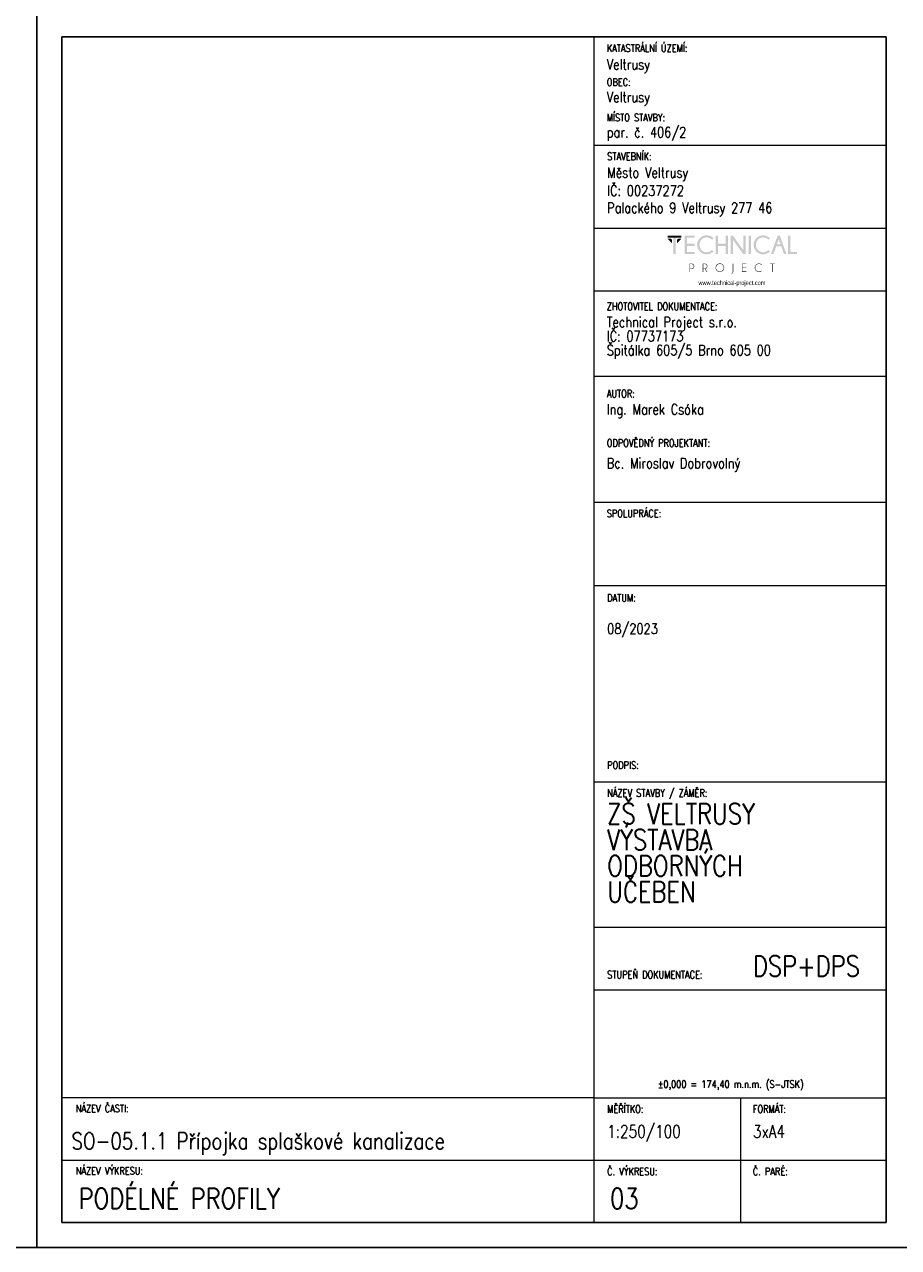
# Model space of a CAD drawing. Header units: millimetres. Extents: x -744 to 2301, y 2052 to 2943.
# Tile 6 of 31: x 618 to 828, y 2052 to 2346. Entities that reach past the tile are written whole.
import ezdxf

# ---------------------------------------------------------------- set-up
doc = ezdxf.new("R2010")
doc.units = ezdxf.units.MM
doc.header["$MEASUREMENT"] = 0
doc.layers.add('NETISK', color=7, linetype='Continuous', plot=False)
doc.layers.add('TP_01_Rozpiska', color=7, linetype='Continuous', lineweight=5)
doc.layers.add('Znojmoprojekt - Popisy.Znojmoprojekt', color=7, linetype='Continuous')
doc.styles.add('GENERATED_STYLE_4', font='arial.ttf')
doc.styles.add('ROMANS', font='romans.shx', dxfattribs={"width": 0.8})

# ---------------------------------------------------------------- blocks, each defined once
blk = doc.blocks.new('*U24')
for p, q in [((-210, 291), (-210, 297)), ((-210, 297), (-210, 0)), ((0, 0), (0, 297)), ((-6, 291), (-204, 291)), ((-204, 291), (-204, 6)), ((-6, 6), (-6, 291)), ((-210, 6), (-210, 0)), ((-204, 6), (-6, 6)), ((-210, 0), (0, 0))]:
    blk.add_line(p, q)
blk = doc.blocks.new('A$C01D51CA2')
at = {"layer": 'TP_01_Rozpiska'}
for points in [[(-45.09, 17.59), (-45.09, 16.91), (-40.45, 16.91), (-40.45, 17.59)], [(-45.09, 16.5), (-43.58, 14.97), (-43.58, 16.09), (-43.97, 16.5)], [(-43.15, 17.03), (-43.15, 11.39), (-42.38, 11.39), (-42.38, 17.03)], [(-40.45, 16.5), (-41.97, 14.97), (-41.97, 16.09), (-41.57, 16.5)], [(-36.03, 17.59), (-36.03, 16.91), (-38.63, 16.91), (-38.63, 14.83), (-36.03, 14.83), (-36.03, 14.15), (-38.63, 14.15), (-38.63, 12.08), (-36.03, 12.08), (-36.03, 11.39), (-39.4, 11.39), (-39.4, 17.59)], [(-28.26, 14.15), (-28.26, 11.39), (-29.05, 11.39), (-29.05, 17.59), (-28.26, 17.59), (-28.26, 14.83), (-25.73, 14.83), (-25.73, 17.59), (-24.94, 17.59), (-24.94, 11.39), (-25.73, 11.39), (-25.73, 14.15)], [(-23.29, 17.59), (-19.78, 12.64), (-19.78, 17.59), (-19, 17.59), (-19, 11.39), (-19.86, 11.39), (-23.29, 16.22), (-23.29, 11.39), (-24.07, 11.39), (-24.07, 17.59)], [(-18, 17.59), (-18, 11.39), (-17.23, 11.39), (-17.23, 17.59)], [(-4.92, 11.41), (-4.92, 17.59), (-4.14, 17.59), (-4.14, 12.08), (-1.91, 12.08), (-1.91, 11.41)], [(-18.85, 8.23), (-18.85, 8.07), (-20.1, 8.07), (-20.1, 6.92), (-18.85, 6.92), (-18.85, 6.76), (-20.1, 6.76), (-20.1, 5.6), (-18.85, 5.6), (-18.85, 5.44), (-20.25, 5.44), (-20.25, 8.23)], [(-10.06, 8.07), (-10.06, 5.44), (-10.22, 5.44), (-10.22, 8.07), (-10.93, 8.07), (-10.93, 8.23), (-9.35, 8.23), (-9.35, 8.07)]]:
    blk.add_hatch(color=256, dxfattribs=at).paths.add_polyline_path(points)
h = blk.add_hatch(color=256, dxfattribs=at)
edge = h.paths.add_edge_path()
edge.add_line((-30.26, 12.76), (-29.72, 12.28))
edge.add_spline(control_points=[(-29.72, 12.28), (-30.41, 11.65), (-31.18, 11.32), (-32.02, 11.32), (-32.02, 11.32), (-32.93, 11.32), (-33.68, 11.64), (-34.31, 12.26), (-34.31, 12.26), (-34.93, 12.89), (-35.23, 13.63), (-35.23, 14.5), (-35.23, 14.5), (-35.23, 15.35), (-34.93, 16.09), (-34.31, 16.72), (-34.31, 16.72), (-33.68, 17.36), (-32.93, 17.67), (-32.02, 17.67), (-32.02, 17.67), (-31.18, 17.67), (-30.41, 17.34), (-29.72, 16.7)], knot_values=[0, 0, 0, 0, 0.041667, 0.041667, 0.041667, 0.041767, 0.083333, 0.083333, 0.083333, 0.083433, 0.125, 0.125, 0.125, 0.1251, 0.166667, 0.166667, 0.166667, 0.166767, 0.208333, 0.208333, 0.208333, 0.208433, 1, 1, 1, 1], degree=3, periodic=0)
edge.add_line((-29.72, 16.7), (-30.26, 16.22))
edge.add_spline(control_points=[(-30.26, 16.22), (-30.82, 16.73), (-31.41, 16.98), (-32.02, 16.98), (-32.02, 16.98), (-32.68, 16.98), (-33.25, 16.73), (-33.73, 16.26), (-33.73, 16.26), (-34.21, 15.78), (-34.45, 15.19), (-34.45, 14.5), (-34.45, 14.5), (-34.45, 13.79), (-34.21, 13.22), (-33.73, 12.72), (-33.73, 12.72), (-33.25, 12.25), (-32.68, 12.02), (-32.02, 12.02), (-32.02, 12.02), (-31.41, 12.02), (-30.82, 12.26), (-30.26, 12.76)], knot_values=[0, 0, 0, 0, 0.041667, 0.041667, 0.041667, 0.041767, 0.083333, 0.083333, 0.083333, 0.083433, 0.125, 0.125, 0.125, 0.1251, 0.166667, 0.166667, 0.166667, 0.166767, 0.208333, 0.208333, 0.208333, 0.208433, 1, 1, 1, 1], degree=3, periodic=0)
h = blk.add_hatch(color=256, dxfattribs=at)
edge = h.paths.add_edge_path()
edge.add_line((-11.41, 12.76), (-10.87, 12.28))
edge.add_spline(control_points=[(-10.87, 12.28), (-11.56, 11.65), (-12.33, 11.32), (-13.17, 11.32), (-13.17, 11.32), (-14.07, 11.32), (-14.83, 11.64), (-15.45, 12.26), (-15.45, 12.26), (-16.08, 12.89), (-16.37, 13.63), (-16.37, 14.5), (-16.37, 14.5), (-16.37, 15.35), (-16.08, 16.09), (-15.45, 16.72), (-15.45, 16.72), (-14.83, 17.36), (-14.07, 17.67), (-13.17, 17.67), (-13.17, 17.67), (-12.33, 17.67), (-11.56, 17.34), (-10.87, 16.7)], knot_values=[0, 0, 0, 0, 0.041667, 0.041667, 0.041667, 0.041767, 0.083333, 0.083333, 0.083333, 0.083433, 0.125, 0.125, 0.125, 0.1251, 0.166667, 0.166667, 0.166667, 0.166767, 0.208333, 0.208333, 0.208333, 0.208433, 1, 1, 1, 1], degree=3, periodic=0)
edge.add_line((-10.87, 16.7), (-11.41, 16.22))
edge.add_spline(control_points=[(-11.41, 16.22), (-11.97, 16.73), (-12.56, 16.98), (-13.17, 16.98), (-13.17, 16.98), (-13.82, 16.98), (-14.4, 16.73), (-14.88, 16.26), (-14.88, 16.26), (-15.35, 15.78), (-15.6, 15.19), (-15.6, 14.5), (-15.6, 14.5), (-15.6, 13.79), (-15.35, 13.22), (-14.88, 12.72), (-14.88, 12.72), (-14.4, 12.25), (-13.82, 12.02), (-13.17, 12.02), (-13.17, 12.02), (-12.56, 12.02), (-11.97, 12.26), (-11.41, 12.76)], knot_values=[0, 0, 0, 0, 0.041667, 0.041667, 0.041667, 0.041767, 0.083333, 0.083333, 0.083333, 0.083433, 0.125, 0.125, 0.125, 0.1251, 0.166667, 0.166667, 0.166667, 0.166767, 0.208333, 0.208333, 0.208333, 0.208433, 1, 1, 1, 1], degree=3, periodic=0)
h = blk.add_hatch(color=256, dxfattribs=at)
h.paths.add_polyline_path([(-7.4, 14.65), (-7.99, 16.29), (-8.6, 14.65)])
h.paths.add_polyline_path([(-7.64, 17.59), (-5.41, 11.41), (-6.21, 11.41), (-7.15, 13.97), (-8.83, 13.97), (-9.78, 11.41), (-10.6, 11.41), (-8.33, 17.59)])
h = blk.add_hatch(color=256, dxfattribs=at)
edge = h.paths.add_edge_path()
edge.add_line((-37.56, 8.07), (-37.56, 6.57))
edge.add_line((-37.56, 6.57), (-37.08, 6.57))
edge.add_spline(control_points=[(-37.08, 6.57), (-36.89, 6.57), (-36.71, 6.64), (-36.56, 6.79), (-36.56, 6.79), (-36.41, 6.94), (-36.34, 7.12), (-36.34, 7.33), (-36.34, 7.33), (-36.34, 7.53), (-36.41, 7.71), (-36.56, 7.86), (-36.56, 7.86), (-36.71, 8), (-36.89, 8.07), (-37.08, 8.07)], knot_values=[0, 0, 0, 0, 0.0625, 0.0625, 0.0625, 0.0626, 0.125, 0.125, 0.125, 0.1251, 0.1875, 0.1875, 0.1875, 0.1876, 1, 1, 1, 1], degree=3, periodic=0)
edge.add_line((-37.08, 8.07), (-37.56, 8.07))
edge = h.paths.add_edge_path()
edge.add_line((-37.56, 6.41), (-37.56, 5.44))
edge.add_line((-37.56, 5.44), (-37.73, 5.44))
edge.add_line((-37.73, 5.44), (-37.73, 8.23))
edge.add_line((-37.73, 8.23), (-36.99, 8.23))
edge.add_spline(control_points=[(-36.99, 8.23), (-36.77, 8.2), (-36.59, 8.12), (-36.44, 7.97), (-36.44, 7.97), (-36.28, 7.79), (-36.18, 7.58), (-36.18, 7.33), (-36.18, 7.33), (-36.18, 7.07), (-36.28, 6.85), (-36.44, 6.67), (-36.44, 6.67), (-36.62, 6.51), (-36.84, 6.41), (-37.08, 6.41)], knot_values=[0, 0, 0, 0, 0.0625, 0.0625, 0.0625, 0.0626, 0.125, 0.125, 0.125, 0.1251, 0.1875, 0.1875, 0.1875, 0.1876, 1, 1, 1, 1], degree=3, periodic=0)
edge.add_line((-37.08, 6.41), (-37.56, 6.41))
h = blk.add_hatch(color=256, dxfattribs=at)
edge = h.paths.add_edge_path()
edge.add_line((-33.17, 8.07), (-33.17, 6.57))
edge.add_line((-33.17, 6.57), (-32.71, 6.57))
edge.add_spline(control_points=[(-32.71, 6.57), (-32.5, 6.57), (-32.32, 6.64), (-32.17, 6.79), (-32.17, 6.79), (-32.02, 6.94), (-31.96, 7.12), (-31.96, 7.33), (-31.96, 7.33), (-31.96, 7.53), (-32.02, 7.71), (-32.17, 7.86), (-32.17, 7.86), (-32.32, 8), (-32.5, 8.07), (-32.71, 8.07)], knot_values=[0, 0, 0, 0, 0.0625, 0.0625, 0.0625, 0.0626, 0.125, 0.125, 0.125, 0.1251, 0.1875, 0.1875, 0.1875, 0.1876, 1, 1, 1, 1], degree=3, periodic=0)
edge.add_line((-32.71, 8.07), (-33.17, 8.07))
edge = h.paths.add_edge_path()
edge.add_line((-32.66, 6.41), (-33.17, 6.41))
edge.add_line((-33.17, 6.41), (-33.17, 5.44))
edge.add_line((-33.17, 5.44), (-33.34, 5.44))
edge.add_line((-33.34, 5.44), (-33.34, 8.23))
edge.add_line((-33.34, 8.23), (-32.61, 8.23))
edge.add_spline(control_points=[(-32.61, 8.23), (-32.4, 8.2), (-32.22, 8.12), (-32.07, 7.97), (-32.07, 7.97), (-31.89, 7.79), (-31.79, 7.58), (-31.79, 7.33), (-31.79, 7.33), (-31.79, 7.07), (-31.89, 6.85), (-32.07, 6.69), (-32.07, 6.69), (-32.19, 6.56), (-32.33, 6.48), (-32.48, 6.44)], knot_values=[0, 0, 0, 0, 0.0625, 0.0625, 0.0625, 0.0626, 0.125, 0.125, 0.125, 0.1251, 0.1875, 0.1875, 0.1875, 0.1876, 1, 1, 1, 1], degree=3, periodic=0)
edge.add_line((-32.48, 6.44), (-31.84, 5.44))
edge.add_line((-31.84, 5.44), (-32.04, 5.44))
edge.add_line((-32.04, 5.44), (-32.66, 6.41))
h = blk.add_hatch(color=256, dxfattribs=at)
edge = h.paths.add_edge_path()
edge.add_spline(control_points=[(-27.62, 8.12), (-27.98, 8.12), (-28.27, 7.99), (-28.52, 7.74), (-28.52, 7.74), (-28.77, 7.49), (-28.9, 7.2), (-28.9, 6.84), (-28.9, 6.84), (-28.9, 6.49), (-28.77, 6.2), (-28.52, 5.95), (-28.52, 5.95), (-28.27, 5.7), (-27.98, 5.57), (-27.62, 5.57), (-27.62, 5.57), (-27.27, 5.57), (-26.98, 5.7), (-26.73, 5.95), (-26.73, 5.95), (-26.47, 6.2), (-26.35, 6.49), (-26.35, 6.84), (-26.35, 6.84), (-26.35, 7.2), (-26.47, 7.49), (-26.73, 7.74), (-26.73, 7.74), (-26.98, 7.99), (-27.27, 8.12), (-27.62, 8.12)], knot_values=[0, 0, 0, 0, 0.03125, 0.03125, 0.03125, 0.03135, 0.0625, 0.0625, 0.0625, 0.0626, 0.09375, 0.09375, 0.09375, 0.09385, 0.125, 0.125, 0.125, 0.1251, 0.15625, 0.15625, 0.15625, 0.15635, 0.1875, 0.1875, 0.1875, 0.1876, 0.21875, 0.21875, 0.21875, 0.21885, 1, 1, 1, 1], degree=3, periodic=0)
edge = h.paths.add_edge_path()
edge.add_spline(control_points=[(-26.61, 7.86), (-26.33, 7.58), (-26.19, 7.23), (-26.19, 6.84), (-26.19, 6.84), (-26.19, 6.44), (-26.33, 6.11), (-26.61, 5.83), (-26.61, 5.83), (-26.89, 5.56), (-27.22, 5.41), (-27.62, 5.41), (-27.62, 5.41), (-28.01, 5.41), (-28.36, 5.56), (-28.64, 5.83), (-28.64, 5.83), (-28.91, 6.11), (-29.05, 6.44), (-29.05, 6.84), (-29.05, 6.84), (-29.05, 7.23), (-28.91, 7.58), (-28.64, 7.86), (-28.64, 7.86), (-28.36, 8.14), (-28.01, 8.28), (-27.62, 8.28), (-27.62, 8.28), (-27.22, 8.28), (-26.89, 8.14), (-26.61, 7.86)], knot_values=[0, 0, 0, 0, 0.03125, 0.03125, 0.03125, 0.03135, 0.0625, 0.0625, 0.0625, 0.0626, 0.09375, 0.09375, 0.09375, 0.09385, 0.125, 0.125, 0.125, 0.1251, 0.15625, 0.15625, 0.15625, 0.15635, 0.1875, 0.1875, 0.1875, 0.1876, 0.21875, 0.21875, 0.21875, 0.21885, 1, 1, 1, 1], degree=3, periodic=0)
h = blk.add_hatch(color=256, dxfattribs=at)
edge = h.paths.add_edge_path()
edge.add_spline(control_points=[(-23.19, 5.39), (-23.19, 5.24), (-23.24, 5.13), (-23.34, 5.05), (-23.34, 5.05), (-23.44, 4.95), (-23.56, 4.9), (-23.69, 4.9)], knot_values=[0, 0, 0, 0, 0.125, 0.125, 0.125, 0.1251, 1, 1, 1, 1], degree=3, periodic=0)
edge.add_line((-23.69, 4.9), (-23.69, 5.05))
edge.add_spline(control_points=[(-23.69, 5.05), (-23.59, 5.05), (-23.52, 5.08), (-23.44, 5.14), (-23.44, 5.14), (-23.39, 5.21), (-23.36, 5.29), (-23.36, 5.41)], knot_values=[0, 0, 0, 0, 0.125, 0.125, 0.125, 0.1251, 1, 1, 1, 1], degree=3, periodic=0)
edge.add_line((-23.36, 5.41), (-23.36, 8.23))
edge.add_line((-23.36, 8.23), (-23.19, 8.23))
edge.add_line((-23.19, 8.23), (-23.19, 5.39))
h = blk.add_hatch(color=256, dxfattribs=at)
edge = h.paths.add_edge_path()
edge.add_line((-13.73, 5.88), (-13.61, 5.79))
edge.add_spline(control_points=[(-13.61, 5.79), (-13.87, 5.54), (-14.2, 5.41), (-14.56, 5.41), (-14.56, 5.41), (-14.96, 5.41), (-15.3, 5.56), (-15.58, 5.83), (-15.58, 5.83), (-15.86, 6.11), (-15.99, 6.44), (-15.99, 6.84), (-15.99, 6.84), (-15.99, 7.23), (-15.86, 7.58), (-15.58, 7.86), (-15.58, 7.86), (-15.3, 8.14), (-14.96, 8.27), (-14.56, 8.27), (-14.56, 8.27), (-14.2, 8.27), (-13.87, 8.15), (-13.61, 7.89)], knot_values=[0, 0, 0, 0, 0.041667, 0.041667, 0.041667, 0.041767, 0.083333, 0.083333, 0.083333, 0.083433, 0.125, 0.125, 0.125, 0.1251, 0.166667, 0.166667, 0.166667, 0.166767, 0.208333, 0.208333, 0.208333, 0.208433, 1, 1, 1, 1], degree=3, periodic=0)
edge.add_line((-13.61, 7.89), (-13.73, 7.79))
edge.add_spline(control_points=[(-13.73, 7.79), (-13.97, 8), (-14.25, 8.1), (-14.56, 8.1), (-14.56, 8.1), (-14.93, 8.1), (-15.22, 7.99), (-15.47, 7.74), (-15.47, 7.74), (-15.72, 7.49), (-15.85, 7.2), (-15.85, 6.84), (-15.85, 6.84), (-15.85, 6.49), (-15.72, 6.2), (-15.47, 5.95), (-15.47, 5.95), (-15.22, 5.7), (-14.93, 5.57), (-14.56, 5.57), (-14.56, 5.57), (-14.25, 5.57), (-13.97, 5.67), (-13.73, 5.88)], knot_values=[0, 0, 0, 0, 0.041667, 0.041667, 0.041667, 0.041767, 0.083333, 0.083333, 0.083333, 0.083433, 0.125, 0.125, 0.125, 0.1251, 0.166667, 0.166667, 0.166667, 0.166767, 0.208333, 0.208333, 0.208333, 0.208433, 1, 1, 1, 1], degree=3, periodic=0)
at = {"layer": 'Znojmoprojekt - Popisy.Znojmoprojekt', "color": 7, "linetype": 'Continuous', "lineweight": 13, "insert": (-23.61, 1.59), "char_height": 1.5, "width": 19.5072, "attachment_point": 5, "style": 'GENERATED_STYLE_4'}
blk.add_mtext('\\A1;{\\fBahnschrift Light|b0|i0|c238|p34;\\W0.75;www.technical-project.com}', dxfattribs=at)

msp = doc.modelspace()

# ---------------------------------------------------------------- linework, layer by layer
at = {"layer": 'TP_01_Rozpiska'}
for p, q in [((754.88, 2057.81), (754.88, 2342.81)), ((754.88, 2316.81), (824.98, 2316.81)), ((754.88, 2296.81), (824.88, 2296.81)), ((754.88, 2281.74), (824.88, 2281.74)), ((754.88, 2261.29), (824.88, 2261.29)), ((754.88, 2230.98), (824.88, 2230.98)), ((754.88, 2210.98), (824.88, 2210.98)), ((754.88, 2163.78), (824.98, 2163.78)), ((754.88, 2128.78), (824.98, 2128.78)), ((754.88, 2087.81), (626.98, 2087.81)), ((626.98, 2057.81), (626.98, 2087.81)), ((754.88, 2087.81), (824.98, 2087.81)), ((789.98, 2087.81), (789.98, 2057.81)), ((626.98, 2072.81), (824.98, 2072.81))]:
    msp.add_line(p, q, dxfattribs=at)
at = {"layer": 'TP_01_Rozpiska', "color": 7, "linetype": 'Continuous', "lineweight": 13}
msp.add_line((754.88, 2113.78), (824.98, 2113.78), dxfattribs=at)

# ---------------------------------------------------------------- block references
at = {"xscale": 0.7200000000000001, "yscale": 0.7200000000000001, "zscale": 0.7200000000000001}
msp.add_blockref('A$C01D51CA2', (804.95, 2282.4), dxfattribs=at)
at = {"layer": 'NETISK'}
for p in [(620.98, 2051.81), (830.98, 2051.81)]:
    msp.add_blockref('*U24', p, dxfattribs=at)

# ---------------------------------------------------------------- texts
at = {"color": 7, "linetype": 'Continuous', "lineweight": 0, "char_height": 1.8, "attachment_point": 1, "style": 'ROMANS'}
for s, insert in [('\\A1;KATASTRÁLNÍ ÚZEMÍ:', (757.88, 2341)), ('\\A1;OBEC:', (757.88, 2332.84)), ('\\A1;MÍSTO STAVBY:', (757.88, 2324.33)), ('\\A1;STAVEBNÍK:', (757.98, 2315)), ('\\A1;ZHOTOVITEL DOKUMENTACE:', (757.88, 2278.94)), ('\\A1;AUTOR:', (757.88, 2257.96)), ('\\A1;ODPOVĚDNÝ PROJEKTANT:', (757.88, 2246.1)), ('\\A1;SPOLUPRÁCE:', (757.88, 2229.17)), ('\\A1;DATUM:', (757.98, 2208.88)), ('\\A1;PODPIS:', (757.98, 2168.66)), ('\\A1;NÁZEV STAVBY / ZÁMĚR:', (757.98, 2161.97)), ('\\A1;STUPEŇ DOKUMENTACE:', (757.98, 2118.3)), ('\\A1;±0,000 = 174,40 m.n.m. (S-JTSK)', (770.12, 2091.98)), ('\\A1;NÁZEV ČASTI:', (630.29, 2086.14)), ('\\A1;{\\Fromand|c238;MĚŘÍTKO:}', (757.98, 2086)), ('\\A1;FORMÁT:', (792.98, 2086)), ('\\A1;NÁZEV VÝKRESU:', (630.29, 2071.14)), ('\\A1;{\\Fromand|c238;Č. VÝKRESU:}', (757.98, 2071)), ('\\A1;{\\Fromand|c238;Č. PARÉ:}', (792.98, 2071))]:
    msp.add_mtext(s, dxfattribs=dict(at, insert=insert))
at = {"color": 7, "linetype": 'Continuous', "lineweight": 25, "style": 'ROMANS'}
for s, insert, char_height, attachment_point in [('\\A1;Veltrusy', (757.88, 2334.12), 2.5, 7), ('\\A1;Veltrusy', (757.88, 2326.26), 2.5, 7), ('\\A1;par. č. 406/2', (757.88, 2317.81), 2.5, 7), ('\\A1;Město Veltrusy', (757.98, 2308.12), 2.5, 7), ('\\A1;IČ: 00237272', (757.98, 2304.6), 2.5, 7), ('\\A1;Palackého 9 Veltrusy 277 46', (757.98, 2299.65), 2.5, 7), ('\\A1;Ing. Marek Csóka', (757.88, 2254.54), 2.5, 1), ('\\A1;08/2023', (757.98, 2201.8), 2.5, 1), ('\\A1;DSP+DPS', (792.98, 2121.96), 5, 1), ('\\A1;SO-05.1.1 Přípojka splaškové kanalizace', (629.3, 2079.42), 4, 1), ('\\A1;1:250/100', (757.98, 2081.21), 3, 1), ('\\A1;3xA4', (792.98, 2081.19), 3, 1), ('\\A1;PODÉLNÉ PROFILY', (630.96, 2066.08), 5, 1), ('\\A1;03', (758.68, 2066.08), 5, 1)]:
    msp.add_mtext(s, dxfattribs=dict(at, insert=insert, char_height=char_height, attachment_point=attachment_point))
at = {"color": 7, "linetype": 'Continuous', "lineweight": 25, "char_height": 2.5, "attachment_point": 1, "style": 'ROMANS'}
for s, insert, line_spacing_factor in [('\\A1;Technical Project s.r.o.\\PIČ: 07737173\\PŠpitálka 605/5 Brno 605 00', (757.88, 2275.52), 0.811616), ('\\A1;Bc. Miroslav Dobrovolný', (757.88, 2241.59), 0.783211)]:
    msp.add_mtext(s, dxfattribs=dict(at, insert=insert, line_spacing_factor=line_spacing_factor))
at = {"color": 7, "linetype": 'Continuous', "lineweight": 25, "insert": (757.98, 2158.57), "char_height": 5, "width": 48.0061, "attachment_point": 1, "line_spacing_factor": 0.75, "style": 'ROMANS'}
msp.add_mtext('\\A1;ZŠ VELTRUSY  VÝSTAVBA \\PODBORNÝCH \\PUČEBEN', dxfattribs=at)

doc.saveas('drawing.dxf')
